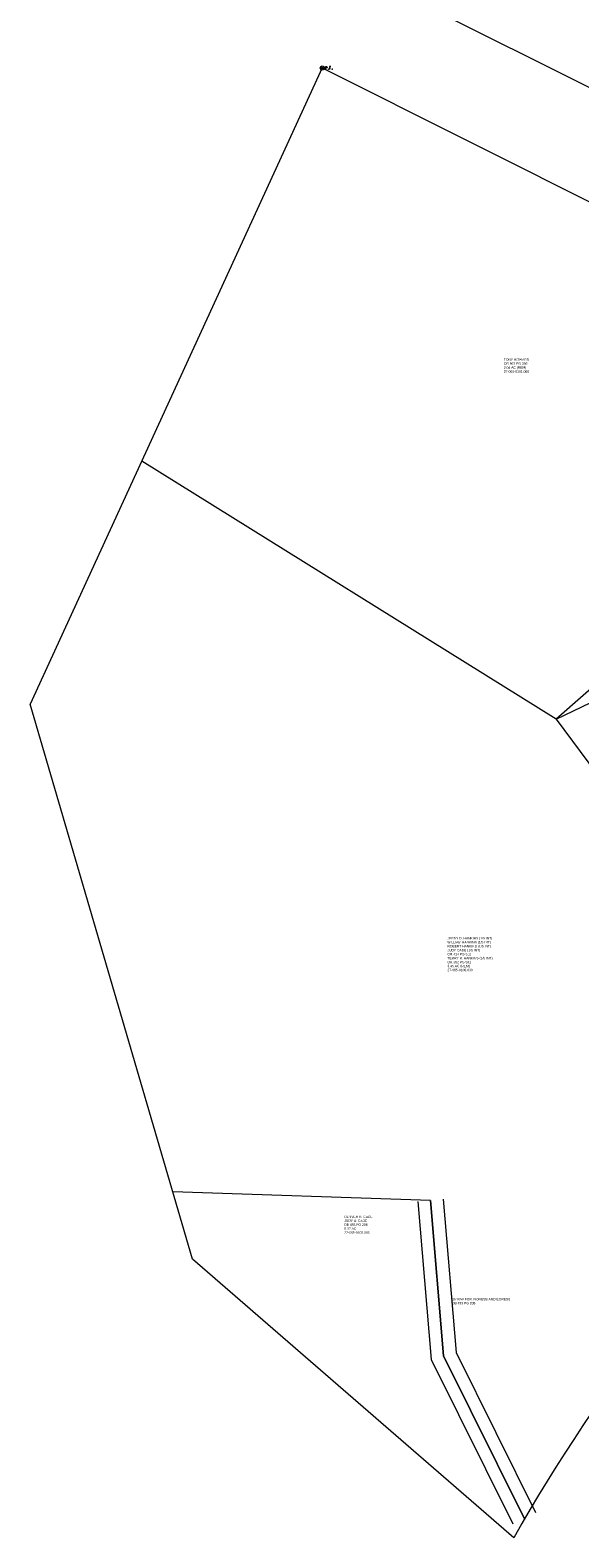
# Model space of a CAD drawing. Extents: x 1926695 to 1928303, y 198652 to 201622.
# Tile 2 of 7: x 1926883 to 1927206, y 199367 to 200253. Entities that reach past the tile are written whole.
import ezdxf

# ---------------------------------------------------------------- set-up
doc = ezdxf.new("R2010")
doc.units = 0
doc.header["$MEASUREMENT"] = 0
doc.layers.add('DV_X_Property_Line', color=7, linetype='Continuous', lineweight=0)
doc.layers.add('SV_X_Mon_Cells_Found', color=7, linetype='Continuous', lineweight=0)
doc.styles.get("Standard").update_dxf_attribs({"font": 'arial.ttf'})

# ---------------------------------------------------------------- blocks, each defined once
blk = doc.blocks.new('IPIPE')
at = {"layer": 'SV_X_Mon_Cells_Found', "color": 7, "linetype": 'Continuous', "lineweight": 0, "flags": 128}
for points in [[(0.1, -0.04), (0.1, 0.04), (0.126, 0.04), (0.129, 0.039), (0.133, 0.038), (0.135, 0.037), (0.136, 0.036), (0.138, 0.032), (0.14, 0.029), (0.141, 0.024), (0.141, 0.017), (0.141, 0.014), (0.14, 0.01), (0.137, 0.006), (0.135, 0.004), (0.133, 0.003), (0.131, 0.002), (0.126, 0.001), (0.1, 0.001)], [(0.25, 0.04), (0.212, 0.04), (0.212, -0.04)], [(0.212, 0.001), (0.239, 0.001)], [(0.182, -0.029), (0.185, -0.029), (0.186, -0.031), (0.188, -0.033), (0.188, -0.036), (0.186, -0.039), (0.185, -0.04), (0.182, -0.04), (0.18, -0.039), (0.179, -0.036), (0.179, -0.033), (0.18, -0.031), (0.182, -0.029)], [(0.289, -0.029), (0.292, -0.029), (0.294, -0.031), (0.296, -0.033), (0.296, -0.036), (0.294, -0.039), (0.292, -0.04), (0.289, -0.04), (0.288, -0.039), (0.286, -0.036), (0.286, -0.033), (0.288, -0.031), (0.289, -0.029)]]:
    blk.add_lwpolyline(points, dxfattribs=at)
at = {"layer": 'SV_X_Mon_Cells_Found', "color": 7, "linetype": 'Continuous', "lineweight": 0}
for radius in [0.06, 0.0247]:
    blk.add_circle((0, 0), radius, dxfattribs=at)

msp = doc.modelspace()

# ---------------------------------------------------------------- linework, layer by layer
at = {"layer": 'DV_X_Property_Line', "color": 2}
for p, q in [((1926922.48, 200364.37), (1927350.83, 200149.91)), ((1927054.38, 200231.23), (1927323.97, 200096.26)), ((1927411.18, 200041.69), (1927192.02, 199848.17)), ((1927192.02, 199848.17), (1927363.59, 199616.33))]:
    msp.add_line(p, q, dxfattribs=at)
for points in [[(1927054.38, 200231.23), (1926882.52, 199856.99)], [(1927192.02, 199848.17), (1926948.17, 199999.95)], [(1927192.02, 199848.17), (1927317.58, 199908.65)], [(1927166.99, 199366.76), (1926978.12, 199530.75), (1926882.52, 199856.99)], [(1927173.41, 199377.94), (1927125.79, 199473.8), (1927118, 199565.25), (1926966.53, 199570.32)]]:
    msp.add_lwpolyline(points, dxfattribs=at)
msp.add_lwpolyline([(1927607.41, 199786.36, 0.148385), (1927166.99, 199366.76, -24.033901)], format="xyb", dxfattribs=at)
at = {"layer": 'DV_X_Property_Line', "flags": 128}
for points in [[(1927125.47, 199565.88), (1927133.14, 199475.86), (1927179.88, 199381.76)], [(1927110.53, 199564.61), (1927118.44, 199471.74), (1927166.45, 199375.09)], [(1927118, 199565.25), (1927125.79, 199473.8), (1927173.17, 199378.43)]]:
    msp.add_lwpolyline(points, dxfattribs=at)

# ---------------------------------------------------------------- block references
at = {"layer": 'SV_X_Mon_Cells_Found', "color": 7, "linetype": 'Continuous', "lineweight": 0, "xscale": 20, "yscale": 20, "zscale": 20}
msp.add_blockref('IPIPE', (1927054.38, 200231.23), dxfattribs=at)

# ---------------------------------------------------------------- texts
at = {"layer": 'DV_X_Property_Line', "linetype": 'Continuous', "char_height": 1.4, "attachment_point": 1}
for s, insert in [('TONY HOWARD\\POR 961 PG 366\\P2.04 AC (REM)\\P27-065-0101.000', (1927161.16, 200060.42)), ('JERRY D. HANKINS (1/5 INT)\\PWILLIAM HANKINS (1/5 INT)\\PROBERT HANKINS (1/5 INT)\\PJUDY CADE (1/5 INT)\\POR 414 PG 312\\PTERRY R. HANKINS (1/5 INT)\\POR 562 PG 591\\P3.45 AC (REM)\\P27-065-0100.000', (1927127.99, 199720.1)), ('DENVER R. CADE\\PJUDY A. CADE\\PDB 493 PG 208\\P0.37 AC\\P27-065-0100.000', (1927067.33, 199556.33)), ("15' R/W FOR INGRESS AND EGRESS\\PDB 493 PG 208", (1927130.73, 199507.83))]:
    msp.add_mtext(s, dxfattribs=dict(at, insert=insert))

doc.saveas('drawing.dxf')
